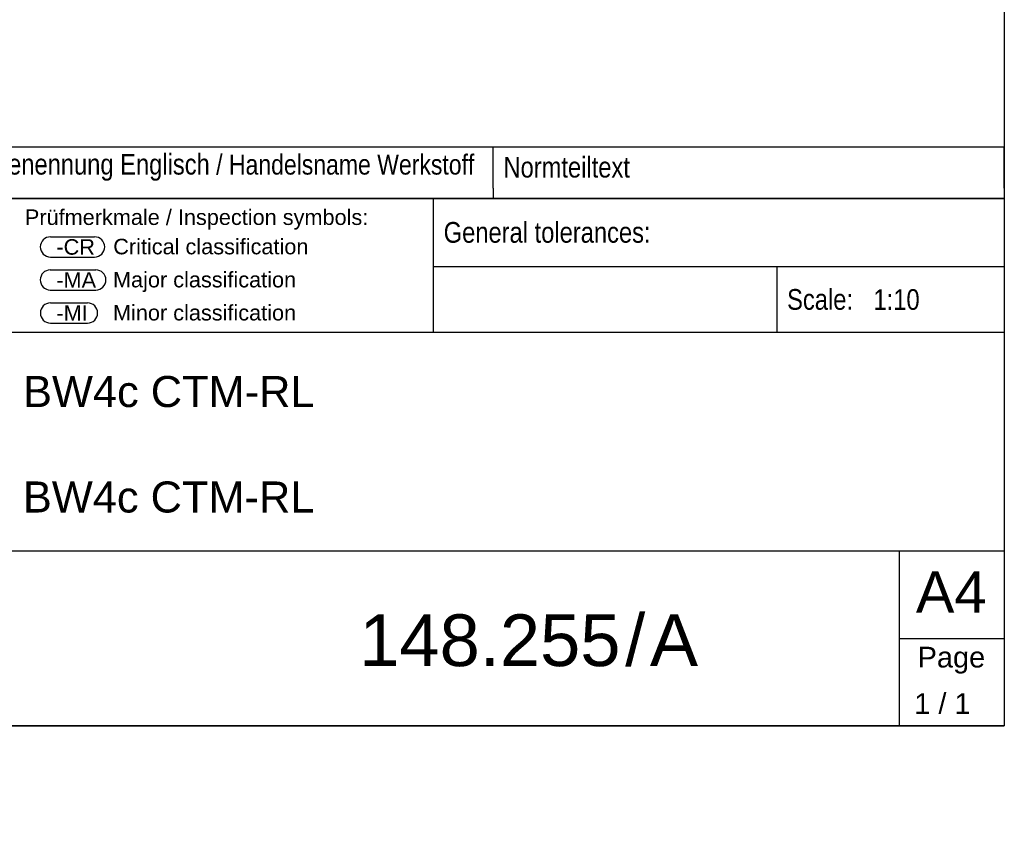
# Model space of a CAD drawing. Header units: millimetres. Extents: x 0 to 200, y 0 to 287.
# Tile 15 of 78: x 105 to 200, y 0 to 78. Entities that reach past the tile are written whole.
import ezdxf
from ezdxf import colors
from ezdxf.entities.mleader import LeaderData, LeaderLine
from ezdxf.enums import TextEntityAlignment as Align
from ezdxf.math import Vec2, Vec3

# ---------------------------------------------------------------- set-up
doc = ezdxf.new("R2010")
doc.units = ezdxf.units.MM
for name, color, linetype in [('Cartouche', 7, 'Continuous'), ('Défaut', 7, 'Continuous'), ('Format', 7, 'Continuous'), ('Marges', 7, 'Continuous'), ('Standard', 7, 'Continuous')]:
    doc.layers.add(name, color=color, linetype=linetype)
doc.styles.add('SEACAD_Arial', font='arial.ttf')

# ---------------------------------------------------------------- blocks, each defined once
blk = doc.blocks.new('_Dot')
at = {"color": 0, "linetype": 'ByBlock', "lineweight": -2}
blk.add_line((-0.5, 0), (-1, 0), dxfattribs=at)
at = {"color": 0, "linetype": 'ByBlock', "const_width": 0.5}
blk.add_lwpolyline([(-0.25, 0, 1), (0.25, 0, 1)], format="xyb", close=True, dxfattribs=at)
blk = doc.blocks.new('SEANNOT_GROUP2')
at = {"layer": 'Standard', "color": 7, "linetype": 'Continuous', "style": 'SEACAD_Arial'}
blk.add_text('Critical classification', height=1.5, dxfattribs=at).set_placement((113.888, 57.082), align=Align.TOP_LEFT)
blk = doc.blocks.new('SEANNOT_GROUP3')
at = {"layer": 'Standard', "color": 7, "linetype": 'Continuous'}
for p, q in [((107.812, 57.271), (112.084, 57.271)), ((107.812, 55.321), (112.084, 55.321))]:
    blk.add_line(p, q, dxfattribs=at)
for centre, start, end in [((107.812, 56.296), 90, 270), ((112.084, 56.296), 270, 90)]:
    blk.add_arc(centre, 0.975, start, end, dxfattribs=at)
at = {"layer": 'Standard', "color": 7, "linetype": 'Continuous', "style": 'SEACAD_Arial'}
blk.add_text(' -CR', height=1.5, dxfattribs=at).set_placement((107.812, 57.046), align=Align.TOP_LEFT)
blk = doc.blocks.new('SEANNOT_GROUP4')
at = {"layer": 'Standard', "color": 7, "linetype": 'Continuous'}
for p, q in [((107.805, 54.078), (112.207, 54.078)), ((107.805, 52.128), (112.207, 52.128))]:
    blk.add_line(p, q, dxfattribs=at)
for centre, start, end in [((107.805, 53.103), 90, 270), ((112.207, 53.103), 270, 90)]:
    blk.add_arc(centre, 0.975, start, end, dxfattribs=at)
at = {"layer": 'Standard', "color": 7, "linetype": 'Continuous', "style": 'SEACAD_Arial'}
blk.add_text(' -MA', height=1.5, dxfattribs=at).set_placement((107.805, 53.853), align=Align.TOP_LEFT)
blk = doc.blocks.new('SEANNOT_GROUP5')
at = {"layer": 'Standard', "color": 7, "linetype": 'Continuous'}
for p, q in [((107.819, 50.885), (111.406, 50.885)), ((107.819, 48.935), (111.406, 48.935))]:
    blk.add_line(p, q, dxfattribs=at)
for centre, start, end in [((107.819, 49.91), 90, 270), ((111.406, 49.91), 270, 90)]:
    blk.add_arc(centre, 0.975, start, end, dxfattribs=at)
at = {"layer": 'Standard', "color": 7, "linetype": 'Continuous', "style": 'SEACAD_Arial'}
blk.add_text(' -MI', height=1.5, dxfattribs=at).set_placement((107.819, 50.66), align=Align.TOP_LEFT)
blk = doc.blocks.new('SEANNOT_GROUP6')
at = {"layer": 'Standard', "color": 7, "linetype": 'Continuous', "style": 'SEACAD_Arial'}
blk.add_text('Major classification', height=1.5, dxfattribs=at).set_placement((113.862, 53.885), align=Align.TOP_LEFT)
blk = doc.blocks.new('SEANNOT_GROUP7')
at = {"layer": 'Standard', "color": 7, "linetype": 'Continuous', "style": 'SEACAD_Arial'}
blk.add_text('Minor classification', height=1.5, dxfattribs=at).set_placement((113.862, 50.688), align=Align.TOP_LEFT)
blk = doc.blocks.new('SEANNOT_GROUP8')
at = {"layer": 'Standard', "color": 7, "linetype": 'Continuous', "style": 'SEACAD_Arial'}
blk.add_text('Prüfmerkmale / Inspection symbols:', height=1.5, dxfattribs=at).set_placement((105.348, 59.921), align=Align.TOP_LEFT)

msp = doc.modelspace()

# ---------------------------------------------------------------- linework, layer by layer
at = {"layer": 'Cartouche', "color": 7, "linetype": 'Continuous'}
for p, q in [((199.997, 60.988), (9.997, 60.988)), ((144.82, 60.989), (144.82, 48.066)), ((144.82, 54.399), (199.998, 54.399)), ((66.458, 48.066), (199.998, 48.066)), ((63.458, 26.916), (199.998, 26.916)), ((189.838, 26.916), (189.838, 9.996)), ((199.992, 14.226), (199.998, 14.226))]:
    msp.add_line(p, q, dxfattribs=at)
at = {"layer": 'Défaut', "color": 7, "linetype": 'Continuous'}
for p, q in [((9.996, 65.988), (199.996, 65.988)), ((150.598, 61.989), (150.598, 65.989)), ((199.998, 61.989), (199.998, 65.989)), ((150.598, 61.989), (150.598, 60.989)), ((199.998, 61.989), (199.998, 60.989)), ((9.996, 60.988), (199.996, 60.988)), ((9.996, 60.988), (199.996, 60.988)), ((199.998, 60.989), (199.998, 9.988)), ((178.01, 54.399), (178.01, 48.069)), ((9.998, 9.988), (199.998, 9.988))]:
    msp.add_line(p, q, dxfattribs=at)
at = {"layer": 'Marges', "color": 7, "linetype": 'Continuous'}
for p, q in [((200, 287), (200, 10)), ((200, 10), (10, 10))]:
    msp.add_line(p, q, dxfattribs=at)
at = {"layer": 'Standard', "color": 7, "linetype": 'Continuous'}
for p, q in [((9.996, 65.988), (199.998, 65.988)), ((150.598, 65.988), (150.598, 65.988)), ((199.998, 65.988), (199.998, 65.988)), ((189.838, 18.456), (199.998, 18.456))]:
    msp.add_line(p, q, dxfattribs=at)

# ---------------------------------------------------------------- block references
at = {"layer": 'Standard'}
for name in ['SEANNOT_GROUP8', 'SEANNOT_GROUP3', 'SEANNOT_GROUP2', 'SEANNOT_GROUP4', 'SEANNOT_GROUP6', 'SEANNOT_GROUP5', 'SEANNOT_GROUP7']:
    msp.add_blockref(name, (0, 0), dxfattribs=at)

# ---------------------------------------------------------------- texts
at = {"layer": 'Cartouche', "char_height": 2}
for s, insert, width, attachment_point in [('{\\fArial Narrow|b0||i0||c0|p34;\\C7;\\H2.;\\W1.;General tolerances:}', (145.82, 57.69), 29.58847, 4), ('{\\fArial Narrow|b0||i0||c0|p34;\\C7;\\H2.;\\W1.;Scale:}', (179.01, 51.209), 9.62683, 4), ('{\\fArial|b0||i0||c0|p34;\\C7;\\H2.;\\W1.;Page}', (194.887, 16.341), 9.66249, 5)]:
    msp.add_mtext(s, dxfattribs=dict(at, insert=insert, width=width, attachment_point=attachment_point))
at = {"layer": 'Défaut'}
for s, insert, char_height, width, attachment_point in [('{\\fArial Narrow|b0||i0||c0|p34;\\C7;\\H2.;\\W1.;Benennung Englisch}{\\fArial Narrow|b0||i0||c0|p34;\\C7;\\H1.940277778;\\W1.;\\T1.; / Handelsname Werkstoff}', (102.198, 63.989), 2, 47.4, 4), ('{\\fArial Narrow|b0||i0||c0|p34;\\C7;\\H2.;\\W1.;Normteiltext}', (151.598, 63.989), 2, 47.4, 4), ('{\\fArial|b0||i0||c0|p34;\\C7;\\H3.;\\W1.;BW4c CTM-RL}', (105.173, 43.819), 3, 93.79734, 1), ('{\\fArial|b0||i0||c0|p34;\\C7;\\H3.;\\W1.;BW4c CTM-RL}', (105.159, 33.624), 3, 93.81149, 1), ('{\\fArial|b0||i0||c0|p34;\\C7;\\H5.;\\W1.;/}', (164.334, 15.731), 5, 2.697, 8), ('{\\fArial|b0||i0||c0|p34;\\C7;\\H5.;\\W1.;148.255}', (162.904, 20.776), 5, 57.72453, 3), ('{\\fArial|b0||i0||c0|p34;\\C7;\\H5.;\\W1.;A}', (165.748, 20.783), 5, 21.09992, 1)]:
    msp.add_mtext(s, dxfattribs=dict(at, insert=insert, char_height=char_height, width=width, attachment_point=attachment_point))
at = {"layer": 'Format', "insert": (194.868, 22.934), "char_height": 4, "width": 9.79014, "attachment_point": 5}
msp.add_mtext('{\\fArial|b0||i0||c0|p34;\\C7;\\H4.;\\W1.;A4}', dxfattribs=at)

# ---------------------------------------------------------------- leaders
at = {"layer": 'Cartouche', "color": 7, "linetype": 'Continuous'}
ml = msp.add_multileader_mtext('Standard', dxfattribs=at)
ml.set_content('{\\pxsm0.9;\\fArial|b0||i0||c0|p34;\\W1.;1 / 1\\P}', color=256)
ml.set_leader_properties()
ml.set_arrow_properties(name='DOT')
ml.build(insert=Vec2(0, 0))
ml.multileader.update_dxf_attribs({"leader_type": 0, "dogleg_length": 0, "arrow_head_size": 2})
ctx = ml.context
ctx.base_point, ctx.char_height, ctx.arrow_head_size = Vec3(189.711, 12.16), 2, 2
ctx.text_align_type = 1
notes = []
notes.append((ctx, [(0, (0, 0, 0), (0, 0), (1, 0), 1, [])]))
ctx.mtext.insert, ctx.mtext.alignment = Vec3(194.019, 13.16), 2
at = {"layer": 'Standard', "color": 7, "linetype": 'Continuous'}
ml = msp.add_multileader_mtext('Standard', dxfattribs=at)
ml.set_content('{\\pxsm0.9;\\fArial Narrow|b0||i0||c0|p34;\\W1.;1:10\\P}', color=256)
ml.set_leader_properties()
ml.set_arrow_properties(name='DOT')
ml.build(insert=Vec2(0, 0))
ml.multileader.update_dxf_attribs({"leader_type": 0, "dogleg_length": 0, "arrow_head_size": 2})
ctx = ml.context
ctx.base_point, ctx.char_height, ctx.arrow_head_size = Vec3(185.357, 51.213), 2, 2
notes.append((ctx, [(0, (0, 0, 0), (0, 0), (1, 0), 1, [])]))
ctx.mtext.insert = Vec3(187.357, 52.213)
for ctx, leaders in notes:
    for number, flags, end, landing, length, lines in leaders:
        leader = LeaderData()
        leader.index, (leader.has_last_leader_line, leader.has_dogleg_vector, leader.attachment_direction) = number, flags
        leader.last_leader_point, leader.dogleg_vector, leader.dogleg_length = Vec3(end), Vec3(landing), length
        for number, points, colour, breaks in lines:
            line = LeaderLine()
            line.index, line.vertices, line.color, line.breaks = number, Vec3.list(points), colors.encode_raw_color(colour), breaks
            leader.lines.append(line)
        ctx.leaders.append(leader)

doc.saveas('drawing.dxf')
